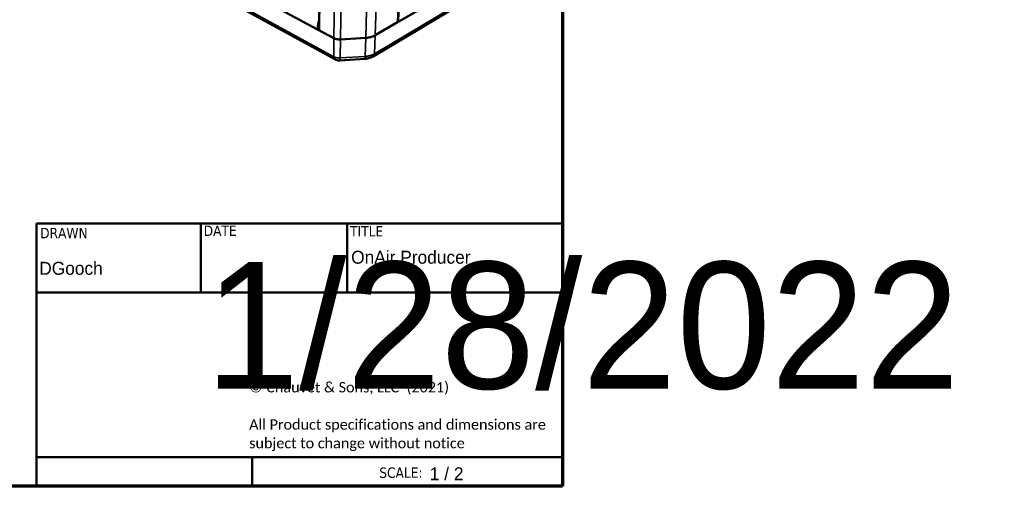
# Model space of a CAD drawing. Header units: millimetres. Extents: x 10 to 634, y 10 to 422.
# Tile 51 of 97: x 444 to 634, y 10 to 100. Entities that reach past the tile are written whole.
import ezdxf
from ezdxf.enums import TextEntityAlignment as Align

# ---------------------------------------------------------------- set-up
doc = ezdxf.new("R2018")
doc.units = ezdxf.units.MM
doc.header["$LTSCALE"] = 2
for name, color, linetype, lineweight in [('Border (ANSI)', 7, 'Continuous', 70), ('Title (ANSI)', 7, 'Continuous', 50), ('Visible (ANSI)', 7, 'Continuous', 50), ('Visible Narrow (ANSI)', 7, 'Continuous', 35)]:
    doc.layers.add(name, color=color, linetype=linetype, lineweight=lineweight)
doc.styles.add('Note Text (ANSI)', font='tahoma.ttf')
doc.styles.add('Text Style58', font='tahoma.ttf')

# ---------------------------------------------------------------- blocks, each defined once
blk = doc.blocks.new('Borders Chauvet_A')
at = {"layer": 'Border (ANSI)'}
for p, q in [((274.4, 210.9), (274.4, 5)), ((274.4, 5), (5, 5))]:
    blk.add_line(p, q, dxfattribs=at)
blk = doc.blocks.new('Title Blocks Chauvet_A')
at = {"layer": 'Title (ANSI)'}
for p, q in [((147.996, 57.403), (198.796, 57.403)), ((147.996, 32.003), (147.996, 57.403)), ((163.868, 57.403), (163.868, 50.737)), ((178, 57.403), (178, 50.737)), ((198.796, 57.403), (198.796, 32.003)), ((147.996, 50.737), (198.796, 50.737)), ((147.996, 34.826), (198.796, 34.826)), ((168.807, 34.826), (168.807, 32.003)), ((198.796, 32.003), (147.996, 32.003))]:
    blk.add_line(p, q, dxfattribs=at)
at = {"layer": 'Title (ANSI)', "style": 'Text Style58'}
for s, p in [('DATE', (164.144, 57.187)), ('TITLE', (178.277, 57.138)), ('DRAWN', (148.355, 56.964))]:
    blk.add_text(s, height=1, dxfattribs=at).set_placement(p, align=Align.TOP_LEFT)
at = {"layer": 'Title (ANSI)', "insert": (168.533, 42.073), "char_height": 1, "width": 29.78387, "attachment_point": 1, "line_spacing_factor": 1.07956, "style": 'Note Text (ANSI)'}
blk.add_mtext('\\fCalibri|b0|i0;\\H1.0000;© Chauvet & Sons, LLC  (2021)\\P\\fCalibri|b0|i0;\\H1.0000;\\P\\fCalibri|b0|i0;\\H1.0000;All Product specifications and dimensions are \\P\\fCalibri|b0|i0;\\H1.0000;subject to change without notice \\P', dxfattribs=at)
at = {"layer": 'Title (ANSI)', "insert": (181.091, 33.823), "char_height": 1, "attachment_point": 1, "style": 'Note Text (ANSI)'}
blk.add_mtext('\\fTahoma|b0|i0;\\H1.0000;SCALE:', dxfattribs=at)
at = {"layer": 'Title (ANSI)', "lineweight": 30, "flags": 104}
for tag, p in [('CREATION_DATE', (164.261, 53.678)), ('AUTHOR', (148.264, 53.686))]:
    blk.add_attdef(tag, text='', height=1, dxfattribs=at).set_placement(p, align=Align.BOTTOM_LEFT)
for tag, height, p in [('TITLE', 0.99, (178.379, 54.754)), ('Initial_View_Scale', 1, (185.969, 33.84))]:
    blk.add_attdef(tag, text='', height=height, dxfattribs=at).set_placement(p, align=Align.TOP_LEFT)

msp = doc.modelspace()

# ---------------------------------------------------------------- linework, layer by layer
at = {"layer": 'Visible (ANSI)'}
for p, q in [((502.798, 188.847), (501.782, 98.151)), ((517.057, 99.828), (520.231, 189.674)), ((501.467, 98.27), (466.255, 117.161)), ((464.318, 114.735), (504.815, 92.486)), ((512.628, 97.138), (532.239, 108.604)), ((512.226, 93.06), (531.727, 104.726)), ((512.628, 97.138), (516.93, 99.654)), ((501.467, 98.27), (501.785, 98.448)), ((501.467, 98.27), (504.595, 96.592)), ((501.847, 98.066), (504.595, 96.592)), ((505.914, 96.338), (510.78, 96.636)), ((505.914, 96.338), (510.78, 96.636)), ((505.758, 92.285), (510.582, 92.587))]:
    msp.add_line(p, q, dxfattribs=at)
at = {"layer": 'Visible (ANSI)', "flags": 128}
for points in [[(501.467, 98.27, -0.0090565), (501.501, 98.666, -0.0172336), (501.531, 98.873, -0.0012346), (501.584, 99.173, -0.0011526), (501.644, 99.493, -0.0161136), (501.693, 99.716, -0.008764), (501.804, 100.122)], [(517.057, 99.828, -0.0453119), (517.051, 99.787, -0.072729), (517.041, 99.764, -0.023068), (517.024, 99.737, -0.0177618), (516.998, 99.705, -0.0557299), (516.972, 99.681, -0.0395045), (516.93, 99.654)], [(501.847, 98.066, -0.0764654), (501.819, 98.082, -0.0764654), (501.798, 98.105, -0.0597106), (501.787, 98.127, -0.0597106), (501.782, 98.151)], [(512.628, 97.138, -0.0111611), (512.465, 97.049, -0.0211643), (512.375, 97.007, -0.001849), (512.136, 96.909, -0.0110845), (512.096, 96.894, -0.0095389), (511.941, 96.842, -0.0099846), (511.792, 96.798, -0.0088173), (511.628, 96.757, -0.0091505), (511.469, 96.723, -0.0082989), (511.431, 96.716, -0.0010504), (511.13, 96.669, -0.0154404), (511.008, 96.653, -0.0083444), (510.78, 96.636)], [(512.628, 97.138, -0.0111611), (512.465, 97.049, -0.0211643), (512.375, 97.007, -0.001849), (512.136, 96.909, -0.0110845), (512.096, 96.894, -0.0095389), (511.941, 96.842, -0.0099846), (511.792, 96.798, -0.0088173), (511.628, 96.757, -0.0091505), (511.469, 96.723, -0.0082989), (511.431, 96.716, -0.0010504), (511.13, 96.669, -0.0154404), (511.008, 96.653, -0.0083444), (510.78, 96.636)], [(505.914, 96.338, -0.0103271), (505.76, 96.332, -0.0190725), (505.676, 96.333, -0.0015959), (505.471, 96.346, -0.010245), (505.439, 96.349, -0.0106957), (505.324, 96.363, -0.0104559), (505.207, 96.383, -0.0114407), (505.098, 96.406, -0.011008), (504.986, 96.436, -0.0126211), (504.952, 96.446, -0.0023971), (504.78, 96.506, -0.0239153), (504.714, 96.533, -0.0127468), (504.595, 96.592)], [(504.595, 96.592, 0.0127468), (504.714, 96.533, 0.0239153), (504.78, 96.506, 0.0023971), (504.952, 96.446, 0.0126211), (504.986, 96.436, 0.011008), (505.098, 96.406, 0.0114407), (505.207, 96.383, 0.0104559), (505.324, 96.363, 0.0106957), (505.439, 96.349, 0.010245), (505.471, 96.346, 0.0015959), (505.676, 96.333, 0.0190725), (505.76, 96.332, 0.0103271), (505.914, 96.338)]]:
    msp.add_lwpolyline(points, format="xyb", dxfattribs=at)
at = {"layer": 'Visible (ANSI)'}
for points, knots in [([(505.758, 92.285), (505.588, 92.274), (505.413, 92.288), (505.096, 92.358), (504.949, 92.412), (504.815, 92.486)], [0, 0, 0, 0, 0.04854703, 0.04854703, 0.092653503, 0.092653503, 0.092653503, 0.092653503]), ([(512.226, 93.06), (511.957, 92.899), (511.648, 92.778), (511.085, 92.64), (510.835, 92.603), (510.582, 92.587)], [0, 0, 0, 0, 0.10009739, 0.10009739, 0.17260845, 0.17260845, 0.17260845, 0.17260845])]:
    msp.add_open_spline(points, degree=3, knots=knots, dxfattribs=at)
at = {"layer": 'Visible Narrow (ANSI)'}
for p, q in [((502.874, 188.829), (501.847, 98.066)), ((515.222, 188.35), (512.628, 97.138)), ((516.93, 99.654), (520.091, 189.637)), ((506.032, 188.071), (504.595, 96.592)), ((507.545, 187.94), (505.914, 96.338)), ((513.116, 188.092), (510.78, 96.636)), ((464.055, 115.214), (504.589, 92.996)), ((512.47, 93.551), (531.984, 105.201)), ((512.628, 97.138), (512.47, 93.551)), ((504.595, 96.592), (504.589, 92.996)), ((505.914, 96.338), (505.838, 92.75)), ((510.676, 93.053), (510.78, 96.636)), ((505.838, 92.75), (510.676, 93.053))]:
    msp.add_line(p, q, dxfattribs=at)
at = {"layer": 'Visible Narrow (ANSI)', "flags": 128}
for points in [[(510.676, 93.053, 0.0085153), (510.897, 93.07, 0.01574), (511.016, 93.085, 0.0010922), (511.307, 93.132, 0.0084705), (511.345, 93.139, 0.0093218), (511.499, 93.173, 0.0089897), (511.658, 93.214, 0.0101524), (511.803, 93.257, 0.0097103), (511.953, 93.308, 0.0112424), (511.993, 93.324, 0.0018978), (512.225, 93.421, 0.0214178), (512.311, 93.463, 0.0113171), (512.47, 93.551)], [(512.47, 93.551, -0.0271483), (512.462, 93.453, -0.0423906), (512.448, 93.391, -0.0094607), (512.414, 93.288, -0.0274808), (512.399, 93.253, -0.0348266), (512.379, 93.218, -0.0148105), (512.324, 93.141, -0.0573049), (512.291, 93.106, -0.0350206), (512.226, 93.06)], [(504.589, 92.996, 0.0275918), (504.592, 92.892, 0.0422574), (504.603, 92.825, 0.0097946), (504.634, 92.716, 0.0278716), (504.648, 92.679, 0.0386366), (504.668, 92.64, 0.018137), (504.719, 92.564, 0.0640888), (504.752, 92.53, 0.0393208), (504.815, 92.486)], [(504.589, 92.996, 0.0129555), (504.702, 92.939, 0.0242501), (504.764, 92.913, 0.0024707), (504.927, 92.855, 0.0128313), (504.959, 92.845, 0.0112288), (505.065, 92.816, 0.0116584), (505.168, 92.794, 0.0106775), (505.279, 92.774, 0.010916), (505.388, 92.76, 0.0104674), (505.419, 92.758, 0.0016619), (505.613, 92.746, 0.019452), (505.692, 92.744, 0.0105494), (505.838, 92.75)], [(505.838, 92.75, -0.0068911), (505.836, 92.651, -0.0117818), (505.832, 92.592, -0.0007846), (505.822, 92.478, -0.0058218), (505.82, 92.463, -0.014425), (505.815, 92.427, -0.0083131), (505.803, 92.366, -0.0331931), (505.795, 92.336, -0.0311045), (505.782, 92.306, -0.0990003), (505.776, 92.298, -0.0435478), (505.758, 92.285)], [(510.676, 93.053, -0.0077581), (510.672, 92.954, -0.0131738), (510.668, 92.895, -0.0009843), (510.656, 92.782, -0.0066093), (510.654, 92.766, -0.016078), (510.648, 92.729, -0.009741), (510.634, 92.669, -0.0360237), (510.625, 92.64, -0.0327952), (510.61, 92.609, -0.1007285), (510.603, 92.6, -0.0465167), (510.582, 92.587)]]:
    msp.add_lwpolyline(points, format="xyb", dxfattribs=at)

# ---------------------------------------------------------------- block references
at = {"xscale": 2, "yscale": 2, "zscale": 2}
msp.add_blockref('Borders Chauvet_A', (0, 0), dxfattribs=at)
ref = msp.add_blockref('Title Blocks Chauvet_A', (151.209, -54.006), dxfattribs=dict(xscale=2, yscale=2, zscale=2))
lines = msp.add_mtext('1 / 2', dxfattribs={"layer": 'Title (ANSI)', "insert": (523.148, 13.675), "char_height": 2.5, "attachment_point": 1})
ref.add_attrib('Initial_View_Scale', '', (523.148, 13.675), dxfattribs={"flags": 104}).embed_mtext(lines)
lines = msp.add_mtext('DGooch', dxfattribs={"layer": 'Title (ANSI)', "insert": (447.737, 53.366), "char_height": 2.5, "attachment_point": 1})
ref.add_attrib('AUTHOR', '', (447.737, 53.366), dxfattribs={"flags": 104}).embed_mtext(lines)
lines = msp.add_mtext('1/28/2022', dxfattribs={"layer": 'Title (ANSI)', "insert": (479.731, 53.35), "char_height": 24.4927, "attachment_point": 1})
ref.add_attrib('CREATION_DATE', '', (479.731, 53.35), dxfattribs={"flags": 104}).embed_mtext(lines)
lines = msp.add_mtext('OnAir Producer', dxfattribs={"layer": 'Title (ANSI)', "insert": (507.967, 55.503), "char_height": 2.5, "attachment_point": 1})
ref.add_attrib('TITLE', '', (507.967, 55.503), dxfattribs={"flags": 104}).embed_mtext(lines)

doc.saveas('drawing.dxf')
